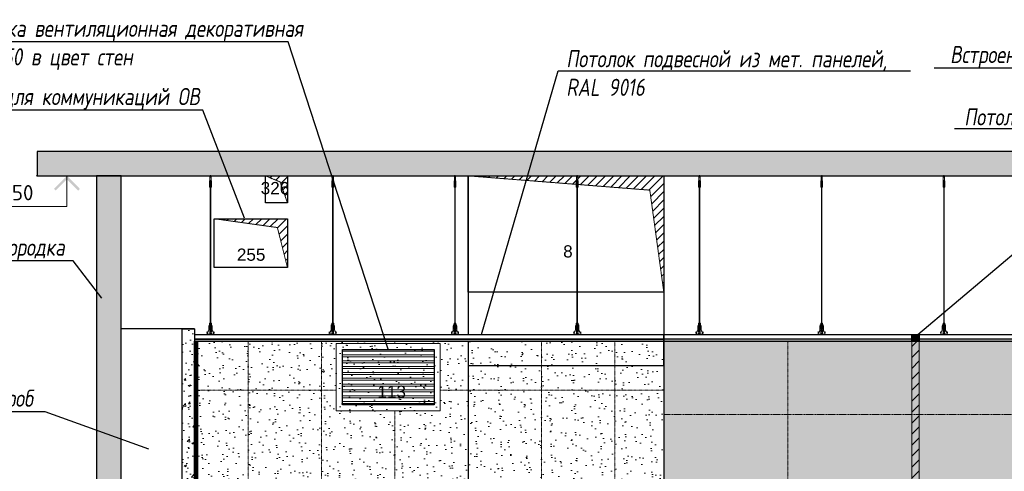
# Model space of a CAD drawing. Header units: millimetres. Extents: x -57162 to 485422, y -209335 to -9481.
# Tile 23 of 256: x -25210 to -17155, y -113319 to -109629. Entities that reach past the tile are written whole.
import ezdxf
from ezdxf import colors
from ezdxf.entities.mleader import LeaderData, LeaderLine
from ezdxf.math import Vec2, Vec3

# ---------------------------------------------------------------- set-up
doc = ezdxf.new("R2010")
doc.units = ezdxf.units.MM
doc.linetypes.add('( Hidden )', pattern=[0.375, 0.25, -0.125])
doc.linetypes.add('DASHDOT', pattern=[25.4, 12.7, -6.35, 0, -6.35])
doc.layers.get('Defpoints').update_dxf_attribs({"color": 31})
for name, color, linetype, lineweight in [('3_RC_Ceiling', 253, 'Continuous', 5), ('A-DETL-GENF', 7, 'Continuous', 5), ('dim_obm', 94, 'Continuous', 9), ('meb', 26, 'Continuous', 15)]:
    doc.layers.add(name, color=color, linetype=linetype, lineweight=lineweight)
doc.layers.add('A-GLAS', color=7, linetype='Continuous')
for name, color, linetype, lineweight, true_color in [('dim_per', 7, 'Continuous', 9, 0x1c3800), ('dim_razv', 7, 'DASHDOT', 9, 0x183018), ('pot sh', 7, 'Continuous', 15, 0x261e3e), ('wall_new', 7, 'Continuous', 30, 0x003d7a)]:
    doc.layers.add(name, color=color, linetype=linetype, lineweight=lineweight, true_color=true_color)
doc.styles.add('fl_iso paper', font='isocpeur.ttf', dxfattribs={"width": 0.8, "oblique": 10})
doc.styles.add('GODT type AU', font='isocpeur.ttf')
doc.styles.get("Standard").update_dxf_attribs({"font": 'arial.ttf'})
doc.styles.add('ГОСТ', font='isocpeur.ttf')

# ---------------------------------------------------------------- blocks, each defined once
blk = doc.blocks.new('*U1371')
at = {"layer": '3_RC_Ceiling', "ltscale": 20}
for p, q in [((490272.3, -64362.5), (490277.8, -64362.5)), ((490274.8, -64310.2), (490274.8, -64370.1)), ((490284.8, -64348.3), (490274.8, -64348.3)), ((490277.8, -64349.5), (490277.8, -64370.1)), ((490277.8, -64397.8), (490277.8, -64357.1)), ((490279.8, -64305.3), (490279.8, -64324.4)), ((490281.8, -64349.5), (490281.8, -64370.1)), ((490281.8, -64397.8), (490281.8, -64357)), ((490281.8, -64362.5), (490287.3, -64362.5)), ((490284.8, -64310.2), (490284.8, -64370.1)), ((490272.3, -64391), (490277.8, -64391)), ((490284.8, -64370.1), (490274.8, -64370.1)), ((490277.9, -65491.9), (490277.8, -64404.1)), ((490281.9, -65491.9), (490281.8, -64404.1)), ((490281.8, -64391), (490287.3, -64391)), ((490277.9, -65511.1), (490277.9, -65482.6)), ((490281.9, -65511.1), (490281.9, -65482.6)), ((490272.4, -65524.1), (490277.9, -65524.1)), ((490272.4, -65552.6), (490277.9, -65552.6)), ((490285.6, -65568.8), (490274.1, -65568.8)), ((490277.9, -65559.3), (490277.9, -65518.6)), ((490277.9, -65582.5), (490277.9, -65566.3)), ((490281.9, -65559.4), (490281.9, -65518.6)), ((490281.9, -65524.1), (490287.4, -65524.1)), ((490281.9, -65552.6), (490287.4, -65552.6)), ((490281.9, -65582.5), (490281.9, -65566.3)), ((490274.1, -65586.8), (490274.1, -65597.8)), ((490274.1, -65597.8), (490274.1, -65604.3)), ((490276.5, -65574.8), (490276.5, -65571.4)), ((490277.9, -65570.9), (490277, -65570.9)), ((490277.9, -65575.3), (490277, -65575.3)), ((490277.4, -65574.8), (490277.3, -65570.9)), ((490277.9, -65574.8), (490277.4, -65574.8)), ((490282.8, -65570.9), (490281.9, -65570.9)), ((490282.4, -65574.8), (490281.9, -65574.8)), ((490282.8, -65575.3), (490281.9, -65575.3)), ((490282.4, -65574.8), (490282.4, -65570.9)), ((490283.3, -65574.8), (490283.3, -65571.4)), ((490285.6, -65586.8), (490285.6, -65597.8)), ((490285.6, -65597.8), (490285.6, -65604.3))]:
    blk.add_line(p, q, dxfattribs=at)
at = {"layer": '3_RC_Ceiling', "ltscale": 20, "elevation": -5.1}
blk.add_lwpolyline([(490272.3, -64351.8), (490272.3, -64402.6, 0.311691), (490287.3, -64402.6), (490287.3, -64351.8, 0.333333)], format="xyb", close=True, dxfattribs=at)
at = {"layer": '3_RC_Ceiling', "ltscale": 20}
for points in [[(490282, -64357.5, 0.15158), (490281.9, -64357.1, 0.106977), (490281.4, -64356.6, 0.07462), (490280.7, -64356.3, 0.061287), (490279.9, -64356.2, 0.061287), (490279, -64356.3, 0.07462), (490278.3, -64356.6, 0.106977), (490277.8, -64357.1, 0.15158), (490277.7, -64357.5, 0.156429), (490277.8, -64358, 0.106977)], [(490282, -64357.5, -0.164855), (490281.8, -64358, -0.106977)], [(490282, -64397.3, -0.15158), (490281.9, -64397.7, -0.106977), (490281.4, -64398.2, -0.07462), (490280.7, -64398.5, -0.061287), (490279.9, -64398.6, -0.061287), (490279, -64398.5, -0.07462), (490278.3, -64398.2, -0.106977), (490277.8, -64397.7, -0.15158), (490277.7, -64397.3, -0.156429), (490277.8, -64396.8, -0.106977)], [(490281.8, -64396.8, -0.164855), (490282, -64397.3, -0.15158)], [(490287.4, -65524.7, -0.160742), (490293.9, -65538), (490293.9, -65568.4, 0.196304), (490301, -65585.9, -0.186577), (490301.9, -65587.9, 0.403263), (490303.4, -65589.3), (490303.4, -65589.3, 0.315299), (490304.8, -65588.4), (490305, -65587.7, -0.253979), (490306.1, -65586.8, -0.113914), (490306.5, -65586.8, -0.349227), (490307.7, -65588.2), (490307.7, -65590.4, -0.065543), (490307.5, -65591.7), (490306.1, -65596.9, -0.339454), (490296.4, -65604.3), (490263.3, -65604.3, -0.339454), (490253.6, -65596.9), (490252.2, -65591.7, -0.065543), (490252, -65590.4), (490252, -65588.2, -0.349227), (490253.2, -65586.8, -0.113914), (490253.6, -65586.8, -0.253979), (490254.7, -65587.7), (490254.9, -65588.4, 0.315299), (490256.4, -65589.3), (490256.4, -65589.3, 0.403263), (490257.9, -65587.9, -0.186577), (490258.7, -65585.9, 0.196304), (490265.9, -65568.4), (490265.9, -65538, -0.160742), (490272.4, -65524.7)], [(490282, -65519.1, 0.15158), (490281.9, -65518.6, 0.106977), (490281.4, -65518.2, 0.07462), (490280.7, -65517.9, 0.061287), (490279.9, -65517.8, 0.061287), (490279, -65517.9, 0.07462), (490278.3, -65518.2, 0.106977), (490277.8, -65518.6, 0.15158), (490277.7, -65519.1, 0.156429), (490277.9, -65519.6, 0.106977)], [(490282, -65558.9, -0.15158), (490281.9, -65559.3, -0.106977), (490281.4, -65559.8, -0.07462), (490280.7, -65560.1, -0.061287), (490279.9, -65560.2, -0.061287), (490279, -65560.1, -0.07462), (490278.3, -65559.8, -0.106977), (490277.8, -65559.3, -0.15158), (490277.7, -65558.9, -0.156429), (490277.9, -65558.4, -0.106977)], [(490282, -65519.1, -0.164855), (490281.9, -65519.6, -0.106977)], [(490281.9, -65558.4, -0.164855), (490282, -65558.9, -0.15158)], [(490285.6, -65588.8), (490286.4, -65588.8, 0.414214), (490286.9, -65588.3), (490286.9, -65587.3, 0.414214), (490286.4, -65586.8), (490273.4, -65586.8, 0.414214), (490272.9, -65587.3), (490272.9, -65588.3, 0.414214), (490273.4, -65588.8), (490274.1, -65588.8)], [(490285.6, -65595.8), (490286.4, -65595.8, -0.414214), (490286.9, -65596.3), (490286.9, -65597.3, -0.414214), (490286.4, -65597.8), (490273.4, -65597.8, -0.414214), (490272.9, -65597.3), (490272.9, -65596.3, -0.414214), (490273.4, -65595.8), (490274.1, -65595.8)], [(490285.6, -65604.3), (490285.6, -65605.3, -0.414214), (490282.6, -65608.3), (490277.1, -65608.3, -0.414214), (490274.1, -65605.3), (490274.1, -65604.3)]]:
    blk.add_lwpolyline(points, format="xyb", dxfattribs=at)
blk.add_lwpolyline([(490272.4, -65513.4), (490272.4, -65564.2, 0.311691), (490287.4, -65564.2), (490287.4, -65513.4, 0.333333)], format="xyb", close=True, dxfattribs=at)
at = {"layer": '3_RC_Ceiling', "ltscale": 20, "flags": 128}
blk.add_lwpolyline([(490285.6, -65586.8, -0.414214), (490286.1, -65586.3), (490286.6, -65586.3), (490286.6, -65573.3), (490286.1, -65573.3, -0.414214), (490285.6, -65572.8), (490285.6, -65567.9), (490274.1, -65567.9), (490274.1, -65572.8, -0.414214), (490273.6, -65573.3), (490273.1, -65573.3), (490273.1, -65586.3), (490273.6, -65586.3, -0.414214), (490274.1, -65586.8)], format="xyb", dxfattribs=at)
at = {"layer": '3_RC_Ceiling', "ltscale": 20, "const_width": 2.22}
blk.add_lwpolyline([(490307.6, -65584.7, -1), (490312.1, -65584.7), (490312.1, -65586.3, -0.267949), (490311.4, -65587.5, 0.57735), (490311.4, -65589.9, -0.267949), (490312.1, -65591.1), (490312.1, -65593.7, -0.267949), (490311.4, -65594.9, 0.57735), (490311.4, -65597.3, -0.267949), (490312.1, -65598.5), (490312.1, -65601.2, -0.267949), (490311.4, -65602.4, 0.57735), (490311.4, -65604.8, -0.267949), (490312.1, -65606), (490312.1, -65608.8, -0.414214), (490310.7, -65610.2), (490304.5, -65610.2, -0.247529), (490303.3, -65609.6, 0.247529), (490302.2, -65609), (490298.3, -65609, 0.247529), (490297.1, -65609.6, -0.247529), (490296, -65610.2), (490282.3, -65610.2, -0.267949), (490281.1, -65609.5, 0.57735), (490278.7, -65609.5, -0.267949), (490277.5, -65610.2), (490263.7, -65610.2, -0.247529), (490262.6, -65609.6, 0.247529), (490261.4, -65609), (490257.6, -65609, 0.247529), (490256.4, -65609.6, -0.247529), (490255.3, -65610.2), (490249, -65610.2, -0.414214), (490247.6, -65608.8), (490247.6, -65606, -0.267949), (490248.3, -65604.8, 0.57735), (490248.3, -65602.4, -0.267949), (490247.6, -65601.2), (490247.6, -65598.5, -0.267949), (490248.3, -65597.3, 0.57735), (490248.3, -65594.9, -0.267949), (490247.6, -65593.7), (490247.6, -65591.1, -0.267949), (490248.3, -65589.9, 0.57735), (490248.3, -65587.5, -0.267949), (490247.6, -65586.3), (490247.6, -65584.7, -1), (490252.1, -65584.7, -1)], format="xyb", dxfattribs=at)
at = {"layer": '3_RC_Ceiling', "ltscale": 20}
for centre in [(490279.8, -64366.3), (490279.8, -64386.3), (490279.9, -65527.8), (490279.9, -65547.8)]:
    blk.add_circle(centre, 1.6, dxfattribs=at)
for centre, radius, start, end in [((490279.8, -64376.3), 2.8, 131.81165, 228.19115), ((490279.8, -64376.3), 2.8, 131.81165, 228.19115), ((490279.8, -64376.3), 2.8, 48.19102, 131.81165), ((490279.8, -64376.3), 2.8, 228.19115, 311.81178), ((490279.8, -64376.3), 2.8, 311.81178, 48.19102), ((490279.9, -65537.8), 2.8, 131.81165, 228.19115), ((490279.9, -65537.8), 2.8, 131.81165, 228.19115), ((490279.9, -65537.8), 2.8, 48.19102, 131.81165), ((490279.9, -65537.8), 2.8, 228.19115, 311.81178), ((490279.9, -65537.8), 2.8, 311.81178, 48.19102), ((490277, -65571.4), 0.5, 90.0014, 180.0014), ((490277, -65574.8), 0.5, 180.0014, 270.0014), ((490278.4, -65582.5), 0.531, 180.0014, 219.64067), ((490279.1, -65581.9), 1.44, 219.64067, 243.43635), ((490279.6, -65581), 2.48, 243.43635, 258.30048), ((490279.9, -65579.5), 3.99, 258.30048, 270.0014), ((490279.9, -65579.5), 3.99, 270.0014, 281.70232), ((490280.2, -65581), 2.48, 281.70232, 296.56645), ((490280.6, -65581.9), 1.44, 296.56645, 320.36213), ((490281.3, -65582.5), 0.531, 320.36213, 0.0014), ((490282.8, -65571.4), 0.5, 0.0014, 90.0014), ((490282.8, -65574.8), 0.5, 270.0014, 0.0014)]:
    blk.add_arc(centre, radius, start, end, dxfattribs=at)
blk = doc.blocks.new('*U1378')
at = {"layer": '3_RC_Ceiling'}
blk.add_blockref('*U1371', (-490279.9, 64957.8, 2.5), dxfattribs=at)
blk = doc.blocks.new('*U1379')
at = {"color": 0, "linetype": 'ByBlock', "lineweight": -2, "transparency": 16777216}
for p in [(0, 0), (1000, 0), (2000, 0), (3000, 0), (4000, 0), (5000, 0), (6000, 0)]:
    blk.add_blockref('*U1378', p, dxfattribs=at)
blk = doc.blocks.new('*U1335')
h = blk.add_hatch(color=256)
h.paths.add_polyline_path([(-1212, -212), (-1184, -240), (-1000, -57), (-1000, 0)])
h.paths.add_polyline_path([(-816, -240), (-788, -212), (-1000, 0), (-1000, -57)])
for p, q in [((-1500, 0), (0, 0)), ((-1000, 0), (-1000, -500)), ((-1000, -500), (-2500, -500))]:
    blk.add_line(p, q)
at = {"style": 'ГОСТ', "oblique": 10}
blk.add_attdef('ОТМЕТКА', (-2585, -400), '', height=350, dxfattribs=at)
blk = doc.blocks.new('*U1391')
at = {"layer": 'dim_razv', "color": 253, "ltscale": 0.3, "true_color": 0xa4a094, "transparency": 33554687}
blk.add_lwpolyline([(0, -1700), (0, 1700)], dxfattribs=at)
blk = doc.blocks.new('*U1392')
at = {"layer": 'wall_new', "color": 0, "linetype": 'ByBlock', "lineweight": -2, "transparency": 16777216}
for p in [(0, 0), (938, 0), (1876, 0), (2814, 0), (3752, 0)]:
    blk.add_blockref('*U1391', p, dxfattribs=at)
blk = doc.blocks.new('*U1389')
at = {"layer": 'dim_razv', "color": 253, "ltscale": 0.3, "true_color": 0xa4a094, "transparency": 33554687}
blk.add_lwpolyline([(0, -1700), (0, 1700)], dxfattribs=at)
blk = doc.blocks.new('*U1390')
at = {"layer": 'wall_new', "color": 0, "linetype": 'ByBlock', "lineweight": -2, "transparency": 16777216}
for p in [(0, 0), (1015, 0), (2030, 0)]:
    blk.add_blockref('*U1389', p, dxfattribs=at)

msp = doc.modelspace()

# ---------------------------------------------------------------- hatches: boundary and pattern name
at = {"linetype": '( Hidden )', "lineweight": 13, "ltscale": 1000}
h = msp.add_hatch(dxfattribs=at)
h.set_pattern_fill('ANSI31', color=253, scale=15)
h.set_pattern_definition([(45, (-199363.295, 85131.123), (-33.6759605, 33.6759605), [])])
h.paths.add_polyline_path([(-23019.7, -111125.2), (-23019.7, -110905.2), (-23199.7, -110905.2), (-23079.2, -110955.1)])
h = msp.add_hatch(dxfattribs=at)
h.set_pattern_fill('ANSI31', color=253, scale=15)
h.set_pattern_definition([(45, (-179547.19, 85381.123), (-33.6759605, 33.6759605), [])])
h.paths.add_polyline_path([(-19940.4, -111855.2), (-19940.4, -110905.2), (-21540.4, -110905.2), (-20054.9, -111022)])
h = msp.add_hatch(dxfattribs=at)
h.set_pattern_fill('ANSI31', color=253, scale=15)
h.set_pattern_definition([(45, (-199363.295, 84731.123), (-33.6759605, 33.6759605), [])])
h.paths.add_polyline_path([(-23019.7, -111655.2), (-23019.7, -111255.2), (-23619.7, -111255.2), (-23101.8, -111327.4)])
at = {"layer": 'A-DETL-GENF'}
h = msp.add_hatch(dxfattribs=at)
h.set_pattern_fill('ANSI35', color=256, scale=20, style=0)
h.set_pattern_definition([(45, (-145140.81, -118446.43), (-89.80256, 89.80256), []), (45, (-145051, -118446.43), (-89.80256, 89.80256), [158.75, -31.75, 0, -31.75])])
h.paths.add_polyline_path([(-25066.6, -110905.2), (-3953.6, -110905.2), (-3953.6, -110705.2), (-25066.6, -110705.2)])
h = msp.add_hatch(dxfattribs=at)
h.set_pattern_fill('AR-CONC', color=256, style=0)
h.set_pattern_definition([(50, (-27217.02, 0), (182.18467, -15.93909), [19.05, -209.55]), (355, (-27217.02, 0), (-35.24342, 191.05685), [15.24, -167.64058]), (100.45144, (-27201.84, -1.33), (146.94125, 175.11775), [16.19, -178.09024]), (46.1842, (-27217.02, 50.8), (271.07904, -42.04233), [28.575, -314.325]), (96.63556, (-27194.43, 47.3), (237.40413, 247.4261), [24.285, -267.1356]), (351.18415, (-27217.02, 50.8), (237.40413, 247.4261), [22.86, -251.4597]), (21, (-27191.62, 38.1), (151.6144, -102.2652), [19.05, -209.55]), (326, (-27191.62, 38.1), (61.80203, 184.18797), [15.24, -167.64]), (71.45144, (-27178.98, 29.58), (213.41642, 81.92277), [16.19, -178.08994]), (37.5, (-27217.02, 0), (3.088603, 84.55504), [0, -165.608, 0, -170.18, 0, -168.275]), (7.5, (-27217.02, 0), (66.81966, 100.180575), [0, -97.028, 0, -161.798, 0, -64.135]), (327.5, (-27273.66, 0), (135.590595, -5.728744), [0, -63.5, 0, -198.12, 0, -262.89]), (317.5, (-27299.06, 0), (148.12918, 25.42649), [0, -82.55, 0, -131.572, 0, -186.69])])
h.paths.add_polyline_path([(-24581.6, -116305.2), (-24380.4, -116305.2), (-24380.4, -110905.2), (-24581.6, -110905.2)])
h = msp.add_hatch(dxfattribs=at)
h.set_pattern_fill('AR-CONC', color=256, style=0)
h.paths.add_polyline_path([(-23880.4, -113455.2), (-23780.4, -113455.2), (-23780.4, -112155.2), (-23880.4, -112155.2)])
h.paths.add_polyline_path([(-23780.4, -115355.2), (-23880.4, -115355.2), (-23880.4, -116255.2), (-23780.4, -116255.2)])
at = {"layer": 'A-GLAS', "true_color": 0xbababa}
h = msp.add_hatch(color=9, dxfattribs=at)
h.dxf.hatch_style = 1
h.paths.add_polyline_path([(-23780.4, -112255.2), (-19940.4, -112255.2), (-19940.4, -112240.2), (-23780.4, -112240.2)])
at = {"layer": 'A-GLAS'}
h = msp.add_hatch(color=252, dxfattribs=at)
h.dxf.hatch_style = 1
h.paths.add_polyline_path([(-7091.4, -112240.2), (-19940.4, -112240.2), (-19940.4, -112255.2), (-7091.4, -112255.2)])
at = {"layer": 'dim_razv', "true_color": 0xffffff, "transparency": 33554687}
h = msp.add_hatch(dxfattribs=at)
h.set_pattern_fill('AR-SAND', scale=3, angle=315)
h.paths.add_polyline_path([(-23780.4, -116255.2), (-23780.4, -112255.2), (-19940.4, -112255.2), (-19940.4, -113955.2), (-21540.4, -113955.2), (-21540.4, -116255.2), (-22680.4, -116255.2), (-22680.4, -113975.2), (-23540.4, -113975.2), (-23540.4, -116255.2)])
at = {"layer": 'dim_razv', "linetype": 'ByBlock', "true_color": 0x878581}
h = msp.add_hatch(color=252, dxfattribs=at)
h.dxf.hatch_style = 1
h.set_gradient(color1=(184, 178, 163), color2=(76, 74, 68), name='INVCURVED')
edge = h.paths.add_edge_path()
edge.add_arc((-10640.4, -112855.2), 600, 90, 180)
edge.add_line((-11240.4, -112855.2), (-19940.4, -112855.2))
edge.add_line((-19940.4, -112855.2), (-19940.4, -112255.2))
edge.add_line((-19940.4, -112255.2), (-10640.4, -112255.2))
at = {"layer": 'dim_razv', "linetype": 'ByBlock', "true_color": 0x4c4a44}
h = msp.add_hatch(dxfattribs=at)
h.set_pattern_fill('ANSI31', color=59, scale=20)
h.set_pattern_definition([(45, (-199252.13, 83531.12), (-44.90128, 44.90128), [])])
h.paths.add_polyline_path([(-17850.9, -112255.2), (-17910.9, -112255.2), (-17910.9, -116255.2), (-17850.9, -116255.2)])
at = {"layer": 'meb', "lineweight": 13, "transparency": 33554687}
h = msp.add_hatch(dxfattribs=at)
h.set_pattern_fill('ANSI32', color=256, scale=5, angle=135)
h.set_pattern_definition([(180, (-255631.756, -109574.856), (-4e-15, -47.625), []), (180, (-255647.63, -109558.98), (-4e-15, -47.625), [])])
h.paths.add_polyline_path([(-22569.7, -112775.2), (-21819.7, -112775.2), (-21819.7, -112325.2), (-22569.7, -112325.2)])
at = {"layer": 'pot sh', "linetype": 'ByBlock', "lineweight": 0, "true_color": 0xb8b2a3}
h = msp.add_hatch(color=253, dxfattribs=at)
h.dxf.hatch_style = 1
h.paths.add_polyline_path([(-19940.4, -112245.2), (-11240.4, -112245.2), (-11240.4, -116255.2), (-19940.4, -116255.2)])
at = {"layer": 'wall_new', "linetype": 'ByBlock', "lineweight": 9, "true_color": 0x007dfa}
h = msp.add_hatch(color=150, dxfattribs=at)
h.dxf.hatch_style = 1
h.paths.add_polyline_path([(-17850.4, -112255.2), (-17911.4, -112255.2), (-17911.4, -112205.2), (-17850.4, -112205.2)])

# ---------------------------------------------------------------- linework, layer by layer
at = {"lineweight": 30}
for points in [[(-25066.6, -110905.2), (-3953.6, -110905.2), (-3953.6, -110705.2), (-25066.6, -110705.2)], [(-24581.6, -116305.2), (-24380.4, -116305.2), (-24380.4, -110905.2), (-24581.6, -110905.2)], [(-19940.4, -112205.2), (-23780.4, -112205.2), (-23780.4, -112240.2), (-19940.4, -112240.2)], [(-23780.4, -112255.2), (-19940.4, -112255.2), (-19940.4, -112240.2), (-23780.4, -112240.2)], [(-7091.4, -112240.2), (-19940.4, -112240.2), (-19940.4, -112255.2), (-7091.4, -112255.2)]]:
    msp.add_lwpolyline(points, close=True, dxfattribs=at)
at = {"color": 253, "linetype": '( Hidden )', "lineweight": 13, "ltscale": 15}
for points in [[(-23019.7, -111125.2), (-23019.7, -110905.2), (-23199.7, -110905.2), (-23079.2, -110955.1)], [(-19940.4, -111855.2), (-19940.4, -110905.2), (-21540.4, -110905.2), (-20054.9, -111022)], [(-23019.7, -111655.2), (-23019.7, -111255.2), (-23619.7, -111255.2), (-23101.8, -111327.4)]]:
    msp.add_lwpolyline(points, close=True, dxfattribs=at)
at = {"linetype": 'ByBlock'}
for points in [[(-23019.7, -111125.2), (-23199.7, -111125.2), (-23199.7, -110905.2), (-23019.7, -110905.2)], [(-23019.7, -111655.2), (-23619.7, -111655.2), (-23619.7, -111255.2), (-23019.7, -111255.2)], [(-21819.7, -112775.2), (-22569.7, -112775.2), (-22569.7, -112325.2), (-21819.7, -112325.2)]]:
    msp.add_lwpolyline(points, close=True, dxfattribs=at)
for points in [[(-21540.4, -110905.2), (-21540.4, -112205.2)], [(-19940.4, -110905.2), (-19940.4, -112205.2)], [(-23780.4, -112155.2), (-24380.4, -112155.2)], [(-21540.4, -112255.2), (-21540.4, -116255.2)], [(-21540.4, -112255.2), (-21540.4, -112455.2), (-19940.4, -112455.2), (-19940.4, -112255.2)], [(-19940.4, -112255.2), (-19940.4, -116255.2)]]:
    msp.add_lwpolyline(points)
for points in [[(-19940.4, -111855.2), (-21540.4, -111855.2), (-21540.4, -110905.2), (-19940.4, -110905.2)], [(-23780.4, -116255.2), (-23780.4, -112255.2), (-19940.4, -112255.2), (-19940.4, -113955.2), (-21540.4, -113955.2), (-21540.4, -116255.2), (-22680.4, -116255.2), (-22680.4, -113975.2), (-23540.4, -113975.2), (-23540.4, -116255.2)]]:
    msp.add_lwpolyline(points, close=True)
at = {"lineweight": 30}
for points in [[(-23880.4, -113455.2), (-23880.4, -112155.2), (-23780.4, -112155.2), (-23780.4, -113455.2)], [(-7091.4, -112205.2), (-19940.4, -112205.2)], [(-19940.4, -112205.2), (-19940.4, -112255.2)]]:
    msp.add_lwpolyline(points, dxfattribs=at)
at = {"lineweight": 13}
for points in [[(-22619.7, -112825.2), (-21769.7, -112825.2), (-21769.7, -112275.2), (-22619.7, -112275.2)], [(-22569.7, -112775.2), (-21819.7, -112775.2), (-21819.7, -112325.2), (-22569.7, -112325.2)]]:
    msp.add_lwpolyline(points, close=True, dxfattribs=at)
at = {"layer": 'dim_razv', "color": 253, "ltscale": 0.3, "transparency": 33554687}
for points in [[(-23340.4, -113975.2), (-23340.4, -112255.2)], [(-22740.4, -113975.2), (-22740.4, -112255.2)], [(-22140.4, -112275.2), (-22140.4, -112255.2)], [(-20940.4, -113955.2), (-20940.4, -112255.2)], [(-20340.4, -113955.2), (-20340.4, -112255.2)], [(-23780.4, -112655.2), (-22619.7, -112655.2)], [(-21769.7, -112655.2), (-21540.4, -112655.2)], [(-21540.4, -112655.2), (-19940.4, -112655.2)], [(-22140.4, -116255.2), (-22140.4, -112825.2)]]:
    msp.add_lwpolyline(points, dxfattribs=at)
at = {"layer": 'dim_razv', "color": 252, "linetype": '( Hidden )', "ltscale": 30, "true_color": 0x878581}
msp.add_lwpolyline([(-19940.4, -112855.2), (-11240.4, -112855.2), (-11240.4, -112255.2), (-19940.4, -112255.2)], close=True, dxfattribs=at)
at = {"layer": 'dim_razv', "color": 253, "ltscale": 0.3, "true_color": 0xa4a094, "transparency": 33554687}
msp.add_lwpolyline([(-18925.4, -112855.2), (-18925.4, -112255.2)], dxfattribs=at)
at = {"layer": 'dim_razv', "color": 59, "linetype": 'ByBlock'}
msp.add_lwpolyline([(-17850.9, -112255.2), (-17910.9, -112255.2), (-17910.9, -116255.2), (-17850.9, -116255.2)], close=True, dxfattribs=at)
at = {"layer": 'wall_new', "linetype": 'ByBlock', "lineweight": 35}
msp.add_lwpolyline([(-17850.4, -112255.2), (-17911.4, -112255.2), (-17911.4, -112205.2), (-17850.4, -112205.2)], close=True, dxfattribs=at)
at = {"layer": 'wall_new', "color": 22, "lineweight": 25, "true_color": 0xc93d31, "const_width": 30}
msp.add_lwpolyline([(-23764, -116255.2), (-23764, -112255.2)], dxfattribs=at)

# ---------------------------------------------------------------- block references
msp.add_blockref('*U1379', (-23648.6, -111552.7, -2.5))
at = {"layer": 'dim_obm', "color": 0, "ltscale": 100}
ref = msp.add_blockref('*U1335', (-24324, -110905.2), dxfattribs=dict(at, xscale=0.5000000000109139, yscale=0.5000000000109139, zscale=0.5000000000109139))
ref.add_attrib('ОТМЕТКА', '+5,150', (-25555.3, -111105.2), dxfattribs={"layer": '0', "height": 125, "style": 'GODT type AU'})
at = {"layer": 'wall_new', "linetype": 'ByBlock'}
for name, p in [('*U1390', (-19940.4, -114555.2)), ('*U1392', (-17850.9, -114555.2))]:
    msp.add_blockref(name, p, dxfattribs=at)

# ---------------------------------------------------------------- texts
at = {"layer": 'Defpoints', "lineweight": 13, "char_height": 100, "attachment_point": 5}
for s, insert in [('326', (-23121.4, -111005.8)), ('8', (-20724.9, -111523)), ('255', (-23316.6, -111549.7)), ('113', (-22166.6, -112669.7))]:
    msp.add_mtext_dynamic_manual_height_columns(s, width=219.763, gutter_width=12.5, heights=[0], dxfattribs=dict(at, insert=insert))

# ---------------------------------------------------------------- leaders
at = {"layer": 'dim_per', "linetype": 'ByBlock'}
ml = msp.add_multileader_mtext('Standard', dxfattribs=at)
ml.set_content('Решетка вентиляционная декоративная 750х450 в цвет стен', color=256, style='fl_iso paper')
ml.set_leader_properties()
ml.build(insert=Vec2(0, 0))
ml.multileader.update_dxf_attribs({"text_left_attachment_type": 6, "text_right_attachment_type": 6, "dogleg_length": 58.6})
ctx = ml.context
ctx.base_point, ctx.char_height, ctx.plane_origin = Vec3(-25733.5, -109811.3), 140, Vec3(-11899.8, -112059.6)
ctx.left_attachment, ctx.right_attachment = 6, 6
notes = []
notes.append((ctx, [(0, (1, 1, 0), (-23012.5, -109811.3), (-1, 0), 58.6, [(1, [(-22194.7, -112325.2)], 0, [])])]))
ctx.mtext.insert, ctx.mtext.width, ctx.mtext.defined_height, ctx.mtext.flow_direction = Vec3(-25731.5, -109629.3), 2838.063, 13.9, 5
ml = msp.add_multileader_mtext('Standard', dxfattribs=at)
ml.set_content('Потолок подвесной из мет. панелей, \\PRAL 9016', color=256, style='fl_iso paper')
ml.set_leader_properties()
ml.build(insert=Vec2(0, 0))
ml.multileader.update_dxf_attribs({"text_left_attachment_type": 6, "text_right_attachment_type": 6, "dogleg_length": 252.8})
ctx = ml.context
ctx.base_point, ctx.char_height, ctx.plane_origin = Vec3(-20740.3, -110046.2), 140, Vec3(-20682.2, -109375.2)
ctx.left_attachment, ctx.right_attachment = 6, 6
notes.append((ctx, [(0, (1, 1, 0), (-20803.8, -110046.2), (1, 0), 63.5, [(0, [(-21431.7, -112205.2)], 0, [])])]))
ctx.mtext.insert, ctx.mtext.flow_direction = Vec3(-20738.3, -109878.2), 5
ml = msp.add_multileader_mtext('Standard', dxfattribs=at)
ml.set_content('Встроенный трек в поттолке', color=256, style='fl_iso paper')
ml.set_leader_properties()
ml.build(insert=Vec2(0, 0))
ml.multileader.update_dxf_attribs({"text_left_attachment_type": 6, "text_right_attachment_type": 6, "dogleg_length": 252.8})
ctx = ml.context
ctx.base_point, ctx.char_height, ctx.plane_origin = Vec3(-17655.9, -110025.6), 140, Vec3(-17723.3, -107881.2)
ctx.left_attachment, ctx.right_attachment, ctx.text_align_type = 6, 6, 2
notes.append((ctx, [(1, (1, 1, 0), (-15291.3, -110025.6), (-1, 0), 252.8, [(0, [(-17864.2, -112205.2)], 0, []), (1, [(-13130.9, -112205.2)], 0, [])])]))
ctx.mtext.insert, ctx.mtext.alignment, ctx.mtext.flow_direction = Vec3(-15546.1, -109843.6), 3, 5
ml = msp.add_multileader_mtext('Standard', dxfattribs=at)
ml.set_content('Отверстие для коммуникаций ОВ', color=256, style='fl_iso paper')
ml.set_leader_properties()
ml.build(insert=Vec2(0, 0))
ml.multileader.update_dxf_attribs({"text_left_attachment_type": 6, "text_right_attachment_type": 6, "dogleg_length": 252.8})
ctx = ml.context
ctx.base_point, ctx.char_height, ctx.plane_origin = Vec3(-26128, -110369.2), 140, Vec3(-26454.3, -107863.8)
ctx.left_attachment, ctx.right_attachment = 6, 6
notes.append((ctx, [(0, (1, 1, 0), (-23711.1, -110369.2), (-1, 0), 58.6, [(0, [(-23369.4, -111255.2)], 0, [])])]))
ctx.mtext.insert, ctx.mtext.width, ctx.mtext.flow_direction = Vec3(-26126, -110187.2), 3482.234, 5
ml = msp.add_multileader_mtext('Standard', dxfattribs=at)
ml.set_content('Потолок из мет. панелей', color=256, style='fl_iso paper')
ml.set_leader_properties()
ml.build(insert=Vec2(0, 0))
ml.multileader.update_dxf_attribs({"text_left_attachment_type": 6, "text_right_attachment_type": 6, "dogleg_length": 252.8})
ctx = ml.context
ctx.base_point, ctx.char_height, ctx.plane_origin = Vec3(-17509.3, -110521), 140, Vec3(-14914.8, -109306.4)
ctx.left_attachment, ctx.right_attachment, ctx.text_align_type = 6, 6, 2
notes.append((ctx, [(1, (1, 1, 0), (-15550.5, -110521), (-1, 0), 126.4, [(0, [(-14844.1, -112205.2)], 0, [])])]))
ctx.mtext.insert, ctx.mtext.alignment, ctx.mtext.flow_direction = Vec3(-15679, -110353), 3, 5
ml = msp.add_multileader_mtext('Standard', dxfattribs=at)
ml.set_content('Сущ. перегородка', color=256, style='fl_iso paper')
ml.set_leader_properties()
ml.build(insert=Vec2(0, 0))
ml.multileader.update_dxf_attribs({"text_left_attachment_type": 6, "text_right_attachment_type": 6, "dogleg_length": 252.8})
ctx = ml.context
ctx.base_point, ctx.char_height, ctx.plane_origin = Vec3(-26117.7, -111599.8), 140, Vec3(-26663.6, -110054)
ctx.left_attachment, ctx.right_attachment, ctx.text_align_type = 6, 6, 2
notes.append((ctx, [(1, (1, 1, 0), (-24772.5, -111599.8), (-1, 0), 67.4, [(0, [(-24535.8, -111906.5)], 0, [])])]))
ctx.mtext.insert, ctx.mtext.alignment, ctx.mtext.flow_direction = Vec3(-24841.9, -111417.8), 3, 5
ml = msp.add_multileader_mtext('Standard', dxfattribs=at)
ml.set_content('Инж. короб', color=256, style='fl_iso paper')
ml.set_leader_properties()
ml.build(insert=Vec2(0, 0))
ml.multileader.update_dxf_attribs({"text_left_attachment_type": 6, "text_right_attachment_type": 6, "dogleg_length": 252.8})
ctx = ml.context
ctx.base_point, ctx.char_height, ctx.plane_origin = Vec3(-25895.9, -112834.1), 140, Vec3(-26663.6, -111288.3)
ctx.left_attachment, ctx.right_attachment, ctx.text_align_type = 6, 6, 2
notes.append((ctx, [(1, (1, 1, 0), (-25001.8, -112834.1), (-1, 0), 97.8, [(0, [(-24150.1, -113140.8)], 0, [])])]))
ctx.mtext.insert, ctx.mtext.alignment, ctx.mtext.flow_direction = Vec3(-25101.5, -112652.1), 3, 5
for ctx, leaders in notes:
    for number, flags, end, landing, length, lines in leaders:
        leader = LeaderData()
        leader.index, (leader.has_last_leader_line, leader.has_dogleg_vector, leader.attachment_direction) = number, flags
        leader.last_leader_point, leader.dogleg_vector, leader.dogleg_length = Vec3(end), Vec3(landing), length
        for number, points, colour, breaks in lines:
            line = LeaderLine()
            line.index, line.vertices, line.color, line.breaks = number, Vec3.list(points), colors.encode_raw_color(colour), breaks
            leader.lines.append(line)
        ctx.leaders.append(leader)

doc.saveas('drawing.dxf')
